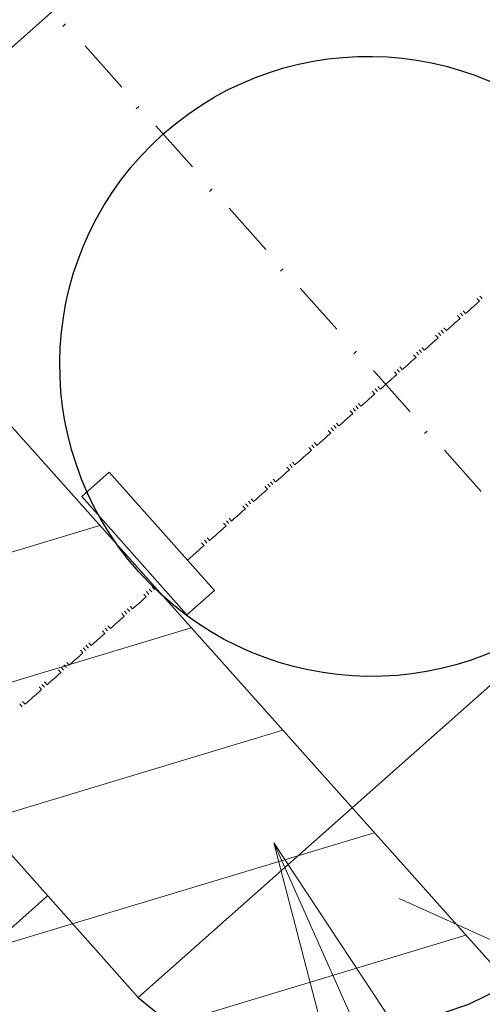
# Model space of a CAD drawing. Header units: centimetres. Extents: x 843425950 to 843478602, y 588811213 to 588851397.
# Tile 42 of 89: x 843442436 to 843442489, y 588832332 to 588832446. Entities that reach past the tile are written whole.
import ezdxf
from ezdxf import colors
from ezdxf.entities.mleader import LeaderData, LeaderLine
from ezdxf.lldxf.tags import DXFTag
from ezdxf.math import Vec2, Vec3

# ---------------------------------------------------------------- set-up
doc = ezdxf.new("R2010")
doc.units = ezdxf.units.CM
doc.header["$MEASUREMENT"] = 0
doc.linetypes.add('EGBU01', pattern=[1, 0.5, -0.5])
doc.layers.get('0').update_dxf_attribs({"lineweight": 5})
for name, color, linetype, lineweight in [('0-hatch', 8, 'Continuous', 5), ('0-LINIA CIENKA', 8, 'Continuous', 9), ('IS_gaz_ZEW', 40, 'GAS_LINE', 30), ('IS_lpg_proj_opis', 7, 'Continuous', 5), ('S_strefa zagrożenia wybuchem', 7, 'EGBU01', 13), ('wymiarowanie', 123, 'Continuous', 5)]:
    doc.layers.add(name, color=color, linetype=linetype, lineweight=lineweight)
doc.styles.add('IS_W-K_opisy', font='romans.shx', dxfattribs={"width": 0.7, "height": 20})
doc.styles.get("Standard").update_dxf_attribs({"font": 'ARIAL.TTF'})
tags = doc.linetypes.add('GAS_LINE', pattern='A,0.5,-0.2,["GAS",Standard,S=0.1,R=0,X=-0.1,Y=-0.05],-0.25', length=0.95).pattern_tags.tags
tags[6] = DXFTag(74, 10)
picture_1 = doc.add_image_def('image1.jpg', size_in_pixel=(6614, 4677))

# ---------------------------------------------------------------- blocks, each defined once
blk = doc.blocks.new('PZT BARSZCZEWO')
at = {"layer": '0-LINIA CIENKA', "lineweight": 5, "ltscale": 2, "transparency": 33554687}
h = blk.add_hatch(dxfattribs=at)
h.set_pattern_fill('ANSI37', color=256, scale=1000, angle=20)
h.set_pattern_definition([(65, (0, 0), (-113.2884733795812, 52.82728271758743), []), (155, (0, 0), (-52.82728271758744, -113.2884733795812), [])])
edge = h.paths.add_edge_path()
edge.add_line((843441756.9641684, 588833158.7344854), (843442575.483008, 588832236.5806395))
edge.add_line((843442575.483008, 588832236.5806395), (843444368.2496421, 588833842.5538505))
edge.add_line((843444368.2496421, 588833842.5538505), (843443655.9849038, 588834657.7236509))
edge.add_line((843443655.9849038, 588834657.7236509), (843443055.3110482, 588834184.0961442))
edge.add_line((843443055.3110482, 588834184.0961442), (843442940.5186727, 588834093.6003145))
edge.add_line((843442923.836077, 588834078.4714526), (843441756.9641684, 588833158.7344854))
h.paths.add_polyline_path([(843444368.2496421, 588833842.5538505), (843445637.7722989, 588832389.7115824), (843445134.1501327, 588831938.9706669), (843444877.3431487, 588832225.9353465), (843444824.5023687, 588832178.7412899), (843444831.1155701, 588832169.6302025), (843444743.8351632, 588832091.7792779), (843443710.0761355, 588833247.9569395)])
at = {"layer": '0-hatch', "color": 63, "linetype": 'Continuous', "lineweight": 5, "transparency": 33554687}
for p, q in [((843442445.1414053, 588832387.5894594), (843442283.3891952, 588832338.7190704)), ((843442455.6614732, 588832375.8010747), (843442293.8664722, 588832326.9177574)), ((843442466.1815411, 588832364.0126901), (843442304.3437494, 588832315.1164442)), ((843442476.7016089, 588832352.2243054), (843442314.8210264, 588832303.3151312)), ((843442487.2216767, 588832340.4359207), (843442325.2983035, 588832291.513818))]:
    blk.add_line(p, q, dxfattribs=at)
at = {"layer": '0-LINIA CIENKA', "lineweight": 5}
blk.add_lwpolyline([(843445857.3630925, 588831898.6198714), (843447138.6359024, 588830466.158091), (843445831.1840787, 588829296.7010804), (843444519.8993205, 588830762.8326923), (843444172.2889293, 588830452.2141654), (843441756.9641684, 588833158.7344854), (843441638.4697181, 588833065.1384088), (843442958.8022035, 588831577.9526678), (843445771.8025886, 588828408.9522345), (843447895.8025885, 588830292.9522344), (843443908.469718, 588834857.1384088), (843443815.3341043, 588834783.5790703), (843444335.7263331, 588834198.4734591), (843445164.3840805, 588833239.094072), (843445252.8240373, 588833317.8277335), (843445759.6749945, 588832737.7380258), (843445671.4237385, 588832658.8012358), (843446124.5265102, 588832138.2112857)], close=True, dxfattribs=at)
at = {"layer": 'wymiarowanie', "lineweight": 5, "ltscale": 0.5}
image = blk.add_image(picture_1, insert=(843431362.0643705, 588824232.5320414), size_in_units=(21007.289183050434, 14855.018374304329), rotation=0.10583542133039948, dxfattribs=at)
image.dxf.flags = 7
blk = doc.blocks.new('_Closed')
at = {"color": 0, "linetype": 'ByBlock', "lineweight": -2}
for p, q in [((-1, 0.1666666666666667), (0, 0)), ((-1, 0.1666666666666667), (-1, -0.1666666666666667)), ((0, 0), (-1, -0.1666666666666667)), ((0, 0), (-1, 0))]:
    blk.add_line(p, q, dxfattribs=at)

msp = doc.modelspace()

# ---------------------------------------------------------------- block references
msp.add_blockref('PZT BARSZCZEWO', (0, 0))

# ---------------------------------------------------------------- next in the draw order: hatches: boundary and pattern name
at = {"layer": 'S_strefa zagrożenia wybuchem'}
h = msp.add_hatch(dxfattribs=at)
h.set_pattern_fill('AR-CONC', color=1, scale=9.999999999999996, angle=359.8311976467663)
h.set_pattern_definition([(49.83119764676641, (843444005.5862415, 588831444.9671925), (71.70721923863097, -6.486502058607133), [7.49999999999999, -82.49999999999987]), (354.8311976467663, (843444005.5862415, 588831444.9671925), (-13.65346586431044, 75.25976518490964), [5.999999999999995, -65.99999999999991]), (100.2826421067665, (843444011.561843, 588831444.4266508), (58.05375314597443, 68.77326235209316), [6.37401919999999, -70.11421119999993]), (46.01539764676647, (843444005.6451646, 588831464.9671057), (106.6749053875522, -16.86628182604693), [11.25, -123.75]), (96.46683313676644, (843444014.5347368, 588831463.561579), (93.75277913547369, 97.13607164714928), [9.561034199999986, -105.1713759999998]), (351.0153616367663, (843444005.6451646, 588831464.9671057), (93.75277907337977, 97.13607159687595), [8.999999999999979, -99.00000009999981]), (20.83119764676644, (843444015.6303904, 588831459.9376659), (59.57182849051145, -40.43757225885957), [7.499999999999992, -82.4999999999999]), (325.8311976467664, (843444015.6303904, 588831459.9376659), (24.54506786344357, 72.44300538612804), [5.999999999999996, -65.99999999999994]), (71.28264238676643, (843444020.5947094, 588831456.5678682), (84.11689562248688, 32.00543297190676), [6.374018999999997, -70.11421119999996]), (37.33119764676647, (843444005.5862415, 588831444.9671925), (1.314055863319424, 33.28565843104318), [0, -65.2, 0, -67, 0, -66.25000000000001]), (7.331197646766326, (843444005.5862415, 588831444.9671925), (26.42303928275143, 39.36349571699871), [0, -38.19999999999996, 0, -63.69999999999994, 0, -25.24999999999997]), (327.3311976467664, (843443983.2863383, 588831445.0328918), (53.37536693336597, -2.412749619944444), [0, -24.99999999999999, 0, -77.99999999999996, 0, -103.4999999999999]), (317.3311976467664, (843443973.2863817, 588831445.0623533), (58.34785629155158, 9.838639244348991), [0, -32.49999999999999, 0, -51.79999999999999, 0, -73.49999999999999])])
edge = h.paths.add_edge_path()
edge.add_arc((843442474.7323442, 588832394.8086982), 150, 166.4400334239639, 166.4400334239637)

# ---------------------------------------------------------------- next in the draw order: linework, layer by layer
at = {"color": 0}
for p, q in [((843442456.4967353, 588832384.7113982), (843442455.8635683, 588832384.149304)), ((843442449.2153423, 588832378.2473394), (843442449.8485091, 588832378.8094333)), ((843442447.3158491, 588832376.5610636), (843442447.9490159, 588832377.1231576)), ((843442439.1395643, 588832344.9610934), (843442430.5918448, 588832337.3728528))]:
    msp.add_line(p, q, dxfattribs=at)
for points in [[(843442490.4552271, 588832491.8450537), (843442388.8323413, 588832401.6293057)], [(843442441.2073027, 588832445.2947917), (843442440.8907193, 588832445.0137447)], [(843442447.6713617, 588832438.0133988), (843442443.4556725, 588832442.7621318)], [(843442449.638681, 588832435.7973257), (843442449.3220975, 588832435.5162787)], [(843442455.821693, 588832428.8325162), (843442451.6060038, 588832433.5812492)], [(843442458.0700593, 588832426.2998599), (843442457.7534758, 588832426.0188128)], [(843442464.2530711, 588832419.3350502), (843442460.037382, 588832424.0837833)], [(843442466.2203939, 588832417.1189736), (843442465.9038105, 588832416.8379266)], [(843442472.4034024, 588832410.1541678), (843442468.1877134, 588832414.9029008)], [(843442488.471536, 588832413.0970374), (843442488.1549526, 588832412.8159903)], [(843442488.7881196, 588832413.3780845), (843442488.471536, 588832413.0970374)], [(843442488.7881196, 588832413.3780845), (843442488.5070724, 588832413.6946679)], [(843442489.1046991, 588832413.6591282), (843442488.8236521, 588832413.9757117)], [(843442486.572043, 588832411.4107617), (843442486.2909958, 588832411.7273451)], [(843442486.8886263, 588832411.6918088), (843442486.6075794, 588832412.0083922)], [(843442487.205206, 588832411.9728526), (843442486.9241589, 588832412.2894359)], [(843442487.5217893, 588832412.2538996), (843442487.205206, 588832411.9728526)], [(843442487.838373, 588832412.5349466), (843442487.5217893, 588832412.2538996)], [(843442488.1549526, 588832412.8159903), (843442487.838373, 588832412.5349466)], [(843442485.9388797, 588832410.8486708), (843442485.6222963, 588832410.567624)], [(843442486.2554594, 588832411.1297148), (843442485.9388797, 588832410.8486708)], [(843442486.572043, 588832411.4107617), (843442486.2554594, 588832411.1297148)], [(843442484.0393866, 588832409.1623954), (843442483.7583395, 588832409.4789788)], [(843442484.3559661, 588832409.443439), (843442484.0749192, 588832409.7600225)], [(843442484.6725497, 588832409.724486), (843442484.3915026, 588832410.0410696)], [(843442484.9891331, 588832410.0055331), (843442484.7080861, 588832410.3221165)], [(843442485.3057128, 588832410.2865769), (843442484.9891331, 588832410.0055331)], [(843442485.6222963, 588832410.567624), (843442485.3057128, 588832410.2865769)], [(843442483.4062197, 588832408.6003011), (843442483.0896399, 588832408.3192575)], [(843442483.7228031, 588832408.8813483), (843442483.4062197, 588832408.6003011)], [(843442484.0393866, 588832409.1623954), (843442483.7228031, 588832408.8813483)], [(843442474.6517723, 588832407.6215076), (843442474.3351887, 588832407.3404607)], [(843442481.5067265, 588832406.9140257), (843442481.2256794, 588832407.230609)], [(843442481.8233099, 588832407.1950725), (843442481.5422628, 588832407.5116562)], [(843442482.1398934, 588832407.4761196), (843442481.8588464, 588832407.7927032)], [(843442482.4564731, 588832407.7571634), (843442482.175426, 588832408.0737468)], [(843442482.7730565, 588832408.0382105), (843442482.4564731, 588832407.7571634)], [(843442483.0896399, 588832408.3192575), (843442482.7730565, 588832408.0382105)], [(843442480.5569799, 588832406.0708876), (843442480.2404003, 588832405.789844)], [(843442480.8735634, 588832406.3519348), (843442480.5569799, 588832406.0708876)], [(843442481.1901467, 588832406.6329819), (843442480.8735634, 588832406.3519348)], [(843442481.5067265, 588832406.9140257), (843442481.1901467, 588832406.6329819)], [(843442480.8347807, 588832400.6567019), (843442476.6190916, 588832405.4054347)], [(843442479.2906536, 588832404.9467062), (843442478.9740702, 588832404.6656591)], [(843442479.2906536, 588832404.9467062), (843442479.0096066, 588832405.2632896)], [(843442479.6072333, 588832405.22775), (843442479.3261863, 588832405.5443333)], [(843442479.9238167, 588832405.5087969), (843442479.6427697, 588832405.8253804)], [(843442480.2404003, 588832405.789844), (843442479.9238167, 588832405.5087969)], [(843442478.0243235, 588832403.8225213), (843442477.7077402, 588832403.5414742)], [(843442478.3409071, 588832404.1035682), (843442478.0243235, 588832403.8225213)], [(843442478.6574867, 588832404.3846121), (843442478.3409071, 588832404.1035682)], [(843442478.9740702, 588832404.6656591), (843442478.6574867, 588832404.3846121)], [(843442476.7579935, 588832402.6983364), (843442476.4414138, 588832402.4172926)], [(843442476.7579935, 588832402.6983364), (843442476.4769465, 588832403.0149199)], [(843442477.0745771, 588832402.9793833), (843442476.7935297, 588832403.2959669)], [(843442477.3911604, 588832403.2604305), (843442477.1101134, 588832403.5770139)], [(843442477.7077402, 588832403.5414742), (843442477.3911604, 588832403.2604305)], [(843442475.1750838, 588832401.2931079), (843442474.8940368, 588832401.6096913)], [(843442475.4916673, 588832401.5741547), (843442475.1750838, 588832401.2931079)], [(843442475.8082469, 588832401.8551985), (843442475.4916673, 588832401.5741547)], [(843442476.1248305, 588832402.1362456), (843442475.8082469, 588832401.8551985)], [(843442476.4414138, 588832402.4172926), (843442476.1248305, 588832402.1362456)], [(843442474.2253371, 588832400.4499699), (843442473.9087536, 588832400.1689229)], [(843442474.2253371, 588832400.4499699), (843442473.94429, 588832400.7665535)], [(843442474.5419207, 588832400.731017), (843442474.2608736, 588832401.0476004)], [(843442474.8585002, 588832401.0120608), (843442474.5774531, 588832401.3286442)], [(843442472.6424274, 588832399.0447413), (843442472.3613803, 588832399.3613249)], [(843442472.9590073, 588832399.325785), (843442472.6424274, 588832399.0447413)], [(843442473.2755905, 588832399.6068321), (843442472.9590073, 588832399.325785)], [(843442473.5921739, 588832399.8878791), (843442473.2755905, 588832399.6068321)], [(843442473.9087536, 588832400.1689229), (843442473.5921739, 588832399.8878791)], [(843442471.6926808, 588832398.2016035), (843442471.3760974, 588832397.9205564)], [(843442471.6926808, 588832398.2016035), (843442471.4116337, 588832398.5181869)], [(843442472.0092605, 588832398.4826473), (843442471.7282135, 588832398.7992306)], [(843442472.3258439, 588832398.7636944), (843442472.0447968, 588832399.0802777)], [(843442482.8021035, 588832398.4406251), (843442482.4855201, 588832398.1595781)], [(843442470.1097673, 588832396.7963716), (843442469.8287203, 588832397.1129551)], [(843442470.4263507, 588832397.0774186), (843442470.1097673, 588832396.7963716)], [(843442470.7429342, 588832397.3584656), (843442470.4263507, 588832397.0774186)], [(843442471.0595138, 588832397.6395094), (843442470.7429342, 588832397.3584656)], [(843442471.3760974, 588832397.9205564), (843442471.0595138, 588832397.6395094)], [(843442469.1600207, 588832395.9532337), (843442468.843441, 588832395.6721901)], [(843442469.4766042, 588832396.2342807), (843442469.1600207, 588832395.9532337)], [(843442469.4766042, 588832396.2342807), (843442469.1955571, 588832396.5508643)], [(843442469.7931876, 588832396.5153278), (843442469.5121405, 588832396.8319112)], [(843442488.9851153, 588832391.4758155), (843442484.7694261, 588832396.2245485)], [(843442467.577111, 588832394.5480052), (843442467.2960639, 588832394.8645886)], [(843442467.8936944, 588832394.8290521), (843442467.577111, 588832394.5480052)], [(843442468.210274, 588832395.1100961), (843442467.8936944, 588832394.8290521)], [(843442468.5268576, 588832395.391143), (843442468.210274, 588832395.1100961)], [(843442468.843441, 588832395.6721901), (843442468.5268576, 588832395.391143)], [(843442466.6273644, 588832393.7048672), (843442466.3107808, 588832393.4238201)], [(843442466.9439478, 588832393.9859143), (843442466.6273644, 588832393.7048672)], [(843442466.9439478, 588832393.9859143), (843442466.6629008, 588832394.3024977)], [(843442467.2605276, 588832394.2669581), (843442466.9794805, 588832394.5835415)], [(843442465.0444546, 588832392.2996387), (843442464.7634076, 588832392.6162221)], [(843442465.3610344, 588832392.5806824), (843442465.0799873, 588832392.8972659)], [(843442465.6776178, 588832392.8617294), (843442465.3610344, 588832392.5806824)], [(843442465.9942012, 588832393.1427766), (843442465.6776178, 588832392.8617294)], [(843442466.3107808, 588832393.4238201), (843442465.9942012, 588832393.1427766)], [(843442464.094708, 588832391.4565009), (843442463.7781246, 588832391.1754538)], [(843442464.4112878, 588832391.7375447), (843442464.094708, 588832391.4565009)], [(843442464.4112878, 588832391.7375447), (843442464.1302407, 588832392.054128)], [(843442464.7278712, 588832392.0185918), (843442464.4468242, 588832392.335175)], [(843442462.5117946, 588832390.0512689), (843442462.2307475, 588832390.3678523)], [(843442462.8283781, 588832390.332316), (843442462.547331, 588832390.6488994)], [(843442463.1449614, 588832390.6133629), (843442462.8283781, 588832390.332316)], [(843442463.4615412, 588832390.8944068), (843442463.1449614, 588832390.6133629)], [(843442463.7781246, 588832391.1754538), (843442463.4615412, 588832390.8944068)], [(843442461.562048, 588832389.208131), (843442461.2454683, 588832388.9270874)], [(843442461.8786314, 588832389.4891782), (843442461.562048, 588832389.208131)], [(843442461.8786314, 588832389.4891782), (843442461.5975844, 588832389.8057616)], [(843442462.195215, 588832389.7702252), (843442461.9141679, 588832390.0868086)], [(843442459.9791381, 588832387.8029025), (843442459.6980913, 588832388.119486)], [(843442460.2957218, 588832388.0839494), (843442460.0146745, 588832388.4005331)], [(843442460.6123013, 588832388.3649933), (843442460.2957218, 588832388.0839494)], [(843442460.9288849, 588832388.6460403), (843442460.6123013, 588832388.3649933)], [(843442461.2454683, 588832388.9270874), (843442460.9288849, 588832388.6460403)], [(843442459.0293918, 588832386.9597646), (843442458.7128081, 588832386.6787176)], [(843442459.345975, 588832387.2408117), (843442459.0293918, 588832386.9597646)], [(843442459.6625549, 588832387.5218555), (843442459.345975, 588832387.2408117)], [(843442459.6625549, 588832387.5218555), (843442459.3815076, 588832387.8384389)], [(843442457.446482, 588832385.554536), (843442457.1654347, 588832385.8711194)], [(843442457.7630616, 588832385.8355798), (843442457.4820144, 588832386.1521631)], [(843442458.079645, 588832386.1166269), (843442457.7630616, 588832385.8355798)], [(843442458.3962284, 588832386.3976738), (843442458.079645, 588832386.1166269)], [(843442458.7128081, 588832386.6787176), (843442458.3962284, 588832386.3976738)], [(843442456.8133149, 588832384.9924419), (843442456.4967353, 588832384.7113982)], [(843442457.1298984, 588832385.2734891), (843442456.8133149, 588832384.9924419)], [(843442457.1298984, 588832385.2734891), (843442456.8488513, 588832385.5900723)], [(843442455.5469887, 588832383.8682603), (843442455.2304052, 588832383.5872133)], [(843442455.8635683, 588832384.149304), (843442455.5469887, 588832383.8682603)], [(843442451.1148354, 588832379.9336149), (843442450.8337883, 588832380.2501982)], [(843442451.4314189, 588832380.2146618), (843442451.1503718, 588832380.5312455)], [(843442449.8485091, 588832378.8094333), (843442450.1650889, 588832379.0904771)], [(843442450.1650889, 588832379.0904771), (843442450.4816723, 588832379.3715242)], [(843442450.4816723, 588832379.3715242), (843442450.2006252, 588832379.6881076)], [(843442450.7982557, 588832379.6525711), (843442450.5172087, 588832379.9691547)], [(843442448.5821791, 588832377.6852485), (843442448.301132, 588832378.001832)], [(843442448.8987625, 588832377.9662956), (843442448.6177155, 588832378.282879)], [(843442448.8987625, 588832377.9662956), (843442449.2153423, 588832378.2473394)], [(843442447.9490159, 588832377.1231576), (843442447.6679689, 588832377.4397411)], [(843442448.2655954, 588832377.4042014), (843442447.9845486, 588832377.7207849)], [(843442445.7329392, 588832375.155835), (843442445.4518924, 588832375.4724184)], [(843442446.0495226, 588832375.4368821), (843442445.7684758, 588832375.7534655)], [(843442446.3661025, 588832375.7179258), (843442446.0850554, 588832376.0345091)], [(843442446.3661025, 588832375.7179258), (843442446.6826859, 588832375.9989728)], [(843442446.6826859, 588832375.9989728), (843442446.9992692, 588832376.2800199)], [(843442446.9992692, 588832376.2800199), (843442447.3158491, 588832376.5610636)], [(843442444.7831928, 588832374.3126972), (843442445.099776, 588832374.5937442)], [(843442445.099776, 588832374.5937442), (843442445.4163558, 588832374.8747879)], [(843442445.4163558, 588832374.8747879), (843442445.7329392, 588832375.155835)], [(843442443.2002829, 588832372.9074686), (843442442.919236, 588832373.224052)], [(843442443.5168626, 588832373.1885122), (843442443.2358156, 588832373.5050957)], [(843442443.833446, 588832373.4695593), (843442443.552399, 588832373.7861427)], [(843442444.1500297, 588832373.7506064), (843442443.8689826, 588832374.0671898)], [(843442444.1500297, 588832373.7506064), (843442444.4666092, 588832374.0316501)], [(843442444.4666092, 588832374.0316501), (843442444.7831928, 588832374.3126972)], [(843442442.2505364, 588832372.0643307), (843442442.567116, 588832372.3453745)], [(843442442.567116, 588832372.3453745), (843442442.8836994, 588832372.6264216)], [(843442442.8836994, 588832372.6264216), (843442443.2002829, 588832372.9074686)], [(843442440.6676228, 588832370.6590987), (843442440.3865758, 588832370.9756821)], [(843442440.9842064, 588832370.9401459), (843442440.7031592, 588832371.2567294)], [(843442441.3007897, 588832371.2211928), (843442441.0197427, 588832371.5377764)], [(843442441.6173695, 588832371.5022366), (843442441.3363224, 588832371.81882)], [(843442441.6173695, 588832371.5022366), (843442441.9339528, 588832371.7832837)], [(843442441.9339528, 588832371.7832837), (843442442.2505364, 588832372.0643307)], [(843442439.4012966, 588832369.5349172), (843442439.7178764, 588832369.815961)], [(843442439.7178764, 588832369.815961), (843442440.0344597, 588832370.097008)], [(843442440.0344597, 588832370.097008), (843442440.3510432, 588832370.378055)], [(843442440.3510432, 588832370.378055), (843442440.6676228, 588832370.6590987)], [(843442438.1349665, 588832368.4107323), (843442438.45155, 588832368.6917795)], [(843442438.45155, 588832368.6917795), (843442438.1705029, 588832369.0083629)], [(843442438.7681296, 588832368.9728231), (843442438.4870827, 588832369.2894064)], [(843442439.0847131, 588832369.2538704), (843442438.803666, 588832369.5704535)], [(843442439.0847131, 588832369.2538704), (843442439.4012966, 588832369.5349172)], [(843442436.8686365, 588832367.2865474), (843442437.1852199, 588832367.5675944)], [(843442437.1852199, 588832367.5675944), (843442437.5018034, 588832367.8486415)], [(843442437.5018034, 588832367.8486415), (843442437.818383, 588832368.1296853)], [(843442437.818383, 588832368.1296853), (843442438.1349665, 588832368.4107323)], [(843442436.2354734, 588832366.7244567), (843442435.9544262, 588832367.0410401)], [(843442436.5520568, 588832367.0055037), (843442436.2710097, 588832367.3220872)], [(843442436.5520568, 588832367.0055037), (843442436.8686365, 588832367.2865474)]]:
    msp.add_lwpolyline(points, dxfattribs=at)
msp.add_lwpolyline([(843442446.2369328, 588832393.7178463), (843442443.0711095, 588832390.9073855), (843442455.1560862, 588832377.2943498), (843442458.3219095, 588832380.1048104)], close=True, dxfattribs=at)
at = {"layer": 'IS_gaz_ZEW', "linetype": 'ByBlock', "ltscale": 15}
for p, q in [((843442449.5382652, 588832333.2475508), (843442199.916356, 588832614.4323696)), ((843442551.1611509, 588832423.4632988), (843442449.5382652, 588832333.2475508))]:
    msp.add_line(p, q, dxfattribs=at)
msp.add_lwpolyline([(843442449.5382652, 588832333.2475508), (843442453.5439796, 588832330.010655), (843442458.5349772, 588832328.214528), (843442464.792308, 588832327.5425818), (843442471.7183313, 588832328.0303572), (843442479.3130612, 588832329.6778537), (843442487.576494, 588832332.4850677), (843442496.2275755, 588832336.7685829), (843442504.6331502, 588832341.9663156), (843442513.3908405, 588832348.0427154), (843442521.5864438, 588832354.7522817), (843442529.219953, 588832362.0950149), (843442535.974788, 588832369.7898642), (843442542.4485791, 588832377.8012931), (843442547.4105296, 588832385.602751), (843442551.1772189, 588832393.475282), (843442554.0297055, 588832401.1023049), (843442555.3348143, 588832407.9217196), (843442555.0925465, 588832413.9335396), (843442553.9005353, 588832419.1022183), (843442551.1611509, 588832423.4632988)], dxfattribs=at)
msp.add_ellipse((843442476.1975226, 588832405.880308), major_axis=(23.7483811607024, -26.75119453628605), ratio=0.9940829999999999, start_param=0, end_param=6.283185, dxfattribs=at)
at = {"layer": 'S_strefa zagrożenia wybuchem', "color": 1}
msp.add_circle((843442474.0504117, 588832404.0852572), 150, dxfattribs=at)

# ---------------------------------------------------------------- next in the draw order: leaders
at = {"layer": 'IS_lpg_proj_opis'}
ml = msp.add_multileader_mtext('Standard', dxfattribs=at)
ml.set_content('{\\fTimes New Roman|b0|i0|c238|p18;STREFA ZAGROŻENIA \\PWYBUCHEM (PROMIEŃ 1,5M)}', color=256, style='IS_W-K_opisy')
ml.set_leader_properties(color=256, linetype='ByLayer', lineweight=-1)
ml.set_arrow_properties(name='CLOSED')
ml.build(insert=Vec2(0, 0))
ml.multileader.update_dxf_attribs({"text_left_attachment_type": 6, "text_right_attachment_type": 6, "dogleg_length": 4.725698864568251, "arrow_head_size": 29.53561790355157})
ctx = ml.context
ctx.base_point, ctx.char_height, ctx.arrow_head_size, ctx.landing_gap_size, ctx.plane_origin, ctx.plane_x_axis, ctx.plane_y_axis = Vec3(843441284.0154341, 588831125.8550242), 120, 29.53561790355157, 11.81424716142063, Vec3(843440695.6875861, 588832409.171222), Vec3(0.9999999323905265, -0.0003677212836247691), Vec3(0.0003677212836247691, 0.9999999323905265)
ctx.left_attachment, ctx.right_attachment, ctx.text_align_type, ctx.attachment_type = 6, 6, 2, 2
notes = []
notes.append((ctx, [(1, (1, 1, 0), (843443011.0832814, 588831125.2199446), (-0.9999999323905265, 0.0003677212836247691), 4.725698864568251, [(0, [(843442465.1483659, 588832351.0583475)], 256, [])])]))
ctx.mtext.insert, ctx.mtext.text_direction, ctx.mtext.rotation, ctx.mtext.alignment, ctx.mtext.flow_direction = Vec3(843442994.6116419, 588831310.9794388), Vec3(0.9999999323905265, -0.0003677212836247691), 6.282817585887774, 3, 5
for ctx, leaders in notes:
    for number, flags, end, landing, length, lines in leaders:
        leader = LeaderData()
        leader.index, (leader.has_last_leader_line, leader.has_dogleg_vector, leader.attachment_direction) = number, flags
        leader.last_leader_point, leader.dogleg_vector, leader.dogleg_length = Vec3(end), Vec3(landing), length
        for number, points, colour, breaks in lines:
            line = LeaderLine()
            line.index, line.vertices, line.color, line.breaks = number, Vec3.list(points), colors.encode_raw_color(colour), breaks
            leader.lines.append(line)
        ctx.leaders.append(leader)

doc.saveas('drawing.dxf')
